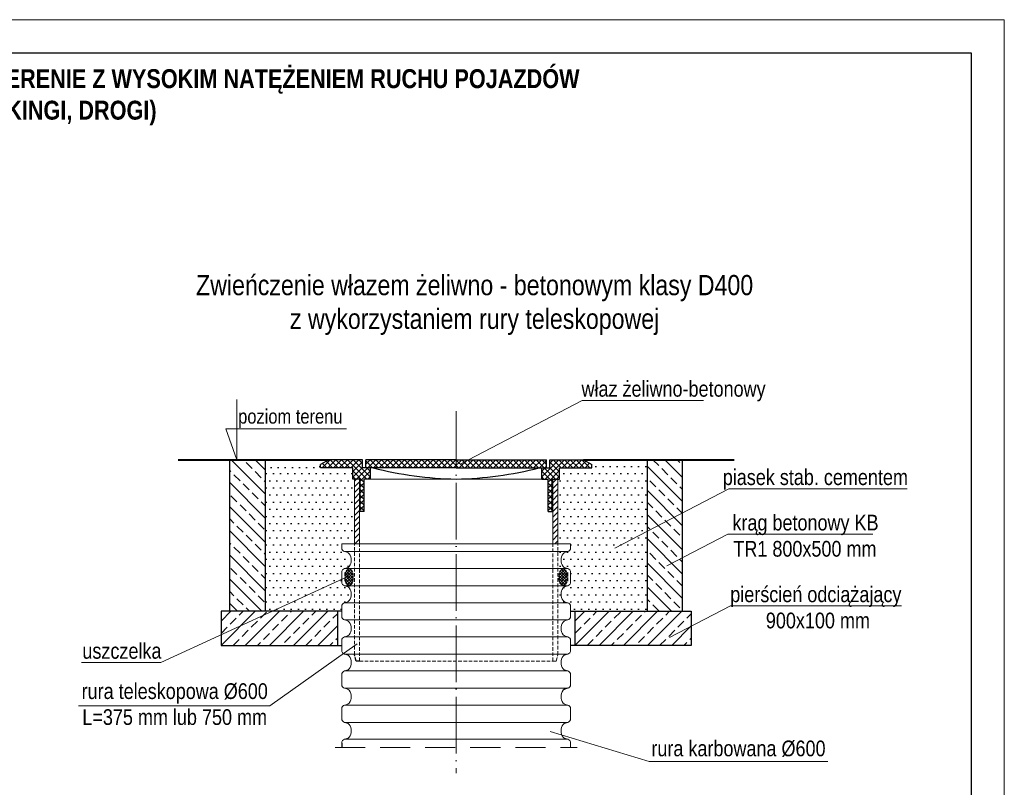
# Model space of a CAD drawing. Header units: millimetres. Extents: x 719 to 1594, y 350 to 647.
# Tile 6 of 6: x 1386 to 1594, y 485 to 647. Entities that reach past the tile are written whole.
import ezdxf

# ---------------------------------------------------------------- set-up
doc = ezdxf.new("R2010")
doc.units = ezdxf.units.MM
for name, pattern in [('ACAD_ISO04W100', [30, 24, -3, 0, -3]), ('HIDDEN', [9.525, 6.35, -3.175]), ('HIDDEN1', [1.1, 0.75, -0.35])]:
    doc.linetypes.add(name, pattern=pattern)
doc.layers.add('Kreskowania', color=7, linetype='Continuous', lineweight=5)
doc.layers.add('Opisy', color=7, linetype='Continuous', lineweight=5)
doc.layers.add('rysunek', color=7, linetype='Continuous')
doc.styles.add('Arial Narrow', font='ARIALN.TTF', dxfattribs={"height": 3.5})

msp = doc.modelspace()

# ---------------------------------------------------------------- hatches: boundary and pattern name
at = {"layer": 'Kreskowania', "linetype": 'Continuous', "lineweight": 5}
h = msp.add_hatch(dxfattribs=at)
h.set_pattern_fill('NET', color=256, scale=6.84, angle=45, style=0)
h.set_pattern_definition([(45, (1423.5519, 373.874), (-0.6045763, 0.6045763), []), (135, (1423.5519, 373.874), (-0.6045763, -0.6045763), [])])
h.paths.add_polyline_path([(1459.90686, 552.32676), (1458.19686, 552.32676), (1458.19686, 554.03676), (1451.08195, 554.03676), (1449.30486, 553.01076), (1449.30486, 552.32676), (1456.14486, 552.32676), (1456.14486, 549.93276), (1457.6907, 549.93276), (1457.6907, 543.09276), (1458.5799, 543.09276), (1458.5799, 549.93276), (1459.90686, 549.93276)])
h.paths.add_polyline_path([(1499.8666, 552.32676), (1506.7066, 552.32676), (1506.7066, 553.01076), (1504.92952, 554.03676), (1497.8146, 554.03676), (1497.8146, 552.32676), (1496.1046, 552.32676), (1496.1046, 549.93276), (1497.43156, 549.93276), (1497.43156, 543.09276), (1498.32076, 543.09276), (1498.32076, 549.93276), (1499.8666, 549.93276)])
h.paths.add_polyline_path([(1497.1306, 554.03676), (1478.00573, 554.03676), (1478.00573, 552.32676), (1497.1306, 552.32676)])
h.paths.add_polyline_path([(1478.00573, 554.03676), (1458.88086, 554.03676), (1458.88086, 552.32676), (1478.00573, 552.32676)])
h = msp.add_hatch(dxfattribs=at)
h.set_pattern_fill('ANSI31', color=256, scale=6.84, style=0)
h.set_pattern_definition([(45, (1423.5519, 373.874), (-0.6045763, 0.6045763), [])])
h.paths.add_polyline_path([(1457.5539, 549.93276), (1456.48686, 549.93276), (1456.48686, 536.25276), (1457.5539, 536.25276)])
h.paths.add_polyline_path([(1499.5246, 549.93276), (1498.45756, 549.93276), (1498.45756, 536.25276), (1499.5246, 536.25276)])
h = msp.add_hatch(dxfattribs=at)
h.set_pattern_fill('NET', color=256, scale=3.42, angle=45, style=0)
h.set_pattern_definition([(135, (1532.45957, 487.83073), (0.3022881, 0.3022881), []), (45, (1532.45957, 487.83073), (0.3022881, -0.3022881), [])])
edge = h.paths.add_edge_path()
edge.add_ellipse((1455.36533, 529.16182), major_axis=(0, 1.82513), ratio=0.487198, start_angle=0, end_angle=360, ccw=False)
h = msp.add_hatch(dxfattribs=at)
h.set_pattern_fill('NET', color=256, scale=3.42, angle=45, style=0)
h.set_pattern_definition([(45, (1423.5519, 487.83073), (-0.3022881, 0.3022881), []), (135, (1423.5519, 487.83073), (-0.3022881, -0.3022881), [])])
edge = h.paths.add_edge_path()
edge.add_ellipse((1500.64613, 529.16182), major_axis=(0, 1.82513), ratio=0.487198, start_angle=0, end_angle=360)
at = {"layer": 'rysunek', "lineweight": 15}
h = msp.add_hatch(dxfattribs=at)
h.set_pattern_fill('ANSI33', color=256, scale=0.57, angle=90, style=0)
h.set_pattern_definition([(135, (54.061, 21.0804), (-2.559373, -2.559373), []), (135, (54.061, 23.6397), (-2.559373, -2.559373), [1.80975, -0.904875])])
h.paths.add_polyline_path([(1437.63073, 554.03676), (1430.10803, 554.03676), (1430.10803, 521.96969), (1437.63073, 521.96969)])
at = {"layer": 'rysunek'}
h = msp.add_hatch(dxfattribs=at)
h.set_pattern_fill('DOTS', color=256, scale=0.95, style=0)
h.set_pattern_definition([(0, (2338.9437, 525.466), (0.7540625, 1.508125), [0, -1.508125])])
h.paths.add_polyline_path([(1456.48686, 549.93276), (1456.14486, 549.93276), (1456.14486, 552.32676), (1449.30486, 552.32676), (1449.30486, 553.01076), (1451.08195, 554.03676), (1448.94614, 554.03676), (1448.94614, 550.48923), (1446.68306, 550.48923), (1444.41998, 550.48923), (1442.15689, 550.48923), (1439.89381, 550.48923), (1437.63073, 550.48923), (1437.63073, 521.96969), (1453.79213, 521.96969), (1453.79213, 523.00199, -0.339454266), (1454.40049, 523.79482), (1454.40049, 523.79482), (1454.91177, 523.93182, 0.168594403), (1455.35707, 524.23414, 0.330978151), (1455.35769, 526.92744, 0.168923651), (1454.91177, 527.23061), (1454.40049, 527.3676), (1454.40049, 527.3676, -0.339454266), (1453.79213, 528.16043), (1453.79213, 530.22503, -0.339454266), (1454.40049, 531.01786), (1454.40049, 531.01786), (1454.91177, 531.15486, 0.168594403), (1455.35707, 531.45718, 0.330978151), (1455.35769, 534.15048, 0.168923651), (1454.91177, 534.45365), (1454.40049, 534.59064), (1454.40049, 534.59064, -0.339454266), (1453.79213, 535.38347), (1453.79213, 536.25276), (1456.48686, 536.25276)])
h.paths.add_polyline_path([(1437.63073, 551.90724), (1449.31044, 551.90724), (1449.33131, 550.21754), (1437.63073, 550.21754)])
h = msp.add_hatch(dxfattribs=at)
h.set_pattern_fill('DOTS', color=256, scale=0.95, style=0)
h.set_pattern_definition([(0, (957.7488, 24.5766), (0.7540625, 1.508125), [0, -1.508125])])
h.paths.add_polyline_path([(1437.63073, 554.03676), (1437.63073, 551.24864), (1449.30486, 551.24864), (1449.30486, 552.32676), (1449.30486, 553.01076), (1451.08195, 554.03676)])
h = msp.add_hatch(dxfattribs=at)
h.set_pattern_fill('DOTS', color=256, scale=0.95, style=0)
h.set_pattern_definition([(0, (2400.3683, 525.466), (0.7540625, 1.508125), [0, -1.508125])])
edge = h.paths.add_edge_path()
edge.add_line((1518.38074, 550.48923), (1516.11765, 550.48923))
edge.add_line((1516.11765, 550.48923), (1513.85457, 550.48923))
edge.add_line((1513.85457, 550.48923), (1511.59149, 550.48923))
edge.add_line((1511.59149, 550.48923), (1509.3284, 550.48923))
edge.add_line((1509.3284, 550.48923), (1507.06532, 550.48923))
edge.add_line((1507.06532, 550.48923), (1507.06532, 554.03676))
edge.add_line((1507.06532, 554.03676), (1504.92952, 554.03676))
edge.add_line((1504.92952, 554.03676), (1506.7066, 553.01076))
edge.add_line((1506.7066, 553.01076), (1506.7066, 552.32676))
edge.add_line((1506.7066, 552.32676), (1499.8666, 552.32676))
edge.add_line((1499.8666, 552.32676), (1499.8666, 549.93276))
edge.add_line((1499.8666, 549.93276), (1499.5246, 549.93276))
edge.add_line((1499.5246, 549.93276), (1499.5246, 536.25276))
edge.add_line((1499.5246, 536.25276), (1502.21933, 536.25276))
edge.add_line((1502.21933, 536.25276), (1502.21933, 535.38347))
edge.add_arc((1501.39853, 535.38347), 0.8208, 284.9999984, 360, ccw=False)
edge.add_line((1501.61097, 534.59064), (1499.5246, 534.59064))
edge.add_line((1499.5246, 534.59064), (1499.5246, 531.01786))
edge.add_line((1499.5246, 531.01786), (1501.61097, 531.01786))
edge.add_arc((1501.39853, 530.22503), 0.8208, 0, 75.0000016, ccw=False)
edge.add_line((1502.21933, 530.22503), (1502.21933, 528.16043))
edge.add_arc((1501.39853, 528.16043), 0.8208, 284.9999984, 360, ccw=False)
edge.add_line((1501.61097, 527.3676), (1500.80909, 527.3676))
edge.add_ellipse((1500.64613, 529.16182), major_axis=(0, 1.82513), ratio=0.487198, start_angle=169.4397993, end_angle=190.5602007, ccw=False)
edge.add_line((1500.48317, 527.3676), (1499.5246, 527.3676))
edge.add_line((1499.5246, 527.3676), (1499.5246, 523.79482))
edge.add_line((1499.5246, 523.79482), (1501.61097, 523.79482))
edge.add_arc((1501.39853, 523.00199), 0.8208, 0, 75.0000016, ccw=False)
edge.add_line((1502.21933, 523.00199), (1502.21933, 521.96968))
edge.add_line((1502.21933, 521.96968), (1518.38073, 521.96967))
edge.add_line((1518.38073, 521.96967), (1518.38074, 550.48923))
h.paths.add_polyline_path([(1501.10017, 534.45377, 0.169076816), (1500.65377, 534.15048), (1500.65377, 534.15048, 0.330978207), (1500.6544, 531.45718, -0.000640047), (1500.65314, 531.45887, -0.33071993), (1500.65377, 534.15048, -0.169076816)], flags=16)
h.paths.add_polyline_path([(1501.10017, 527.23073, 0.169076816), (1500.65377, 526.92744), (1500.65377, 526.92744, 0.330978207), (1500.6544, 524.23414, -0.000640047), (1500.65314, 524.23583, -0.33071993), (1500.65377, 526.92744, -0.169076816)], flags=16)
h.paths.add_polyline_path([(1499.8666, 549.93276), (1518.38074, 549.93275), (1518.38074, 554.03676), (1504.92952, 554.03676), (1506.7066, 553.01076), (1506.7066, 552.32676), (1499.8666, 552.32676)], flags=17)
edge = h.paths.add_edge_path(flags=16)
edge.add_line((1499.8666, 550.41574), (1506.95178, 550.58399))
edge.add_line((1506.95178, 550.58399), (1506.7066, 552.32676))
edge.add_line((1506.7066, 552.32676), (1499.8666, 552.32676))
edge.add_line((1499.8666, 552.32676), (1499.91196, 550.41681))
at = {"layer": 'rysunek', "lineweight": 15}
h = msp.add_hatch(dxfattribs=at)
h.set_pattern_fill('ANSI33', color=256, scale=0.57, angle=90, style=0)
h.set_pattern_definition([(135, (58.811, 21.0804), (-2.559373, -2.559373), []), (135, (58.811, 23.6397), (-2.559373, -2.559373), [1.80975, -0.904875])])
h.paths.add_polyline_path([(1525.90344, 554.03674), (1518.38074, 554.03675), (1518.38073, 521.96968), (1525.90342, 521.96967)])
at = {"layer": 'rysunek'}
h = msp.add_hatch(dxfattribs=at)
h.set_pattern_fill('ANSI33', color=256, scale=0.57, style=0)
h.set_pattern_definition([(45, (1428.2708, 514.7467), (-2.55937, 2.55937), []), (45, (1430.83, 514.7467), (-2.5594, 2.5594), [1.80975, -0.90488])])
h.paths.add_polyline_path([(1452.88065, 521.96969), (1428.27079, 521.96969), (1428.27079, 514.74665), (1452.88065, 514.74665)])
h = msp.add_hatch(dxfattribs=at)
h.set_pattern_fill('ANSI33', color=256, scale=0.57, style=0)
h.set_pattern_definition([(45, (1503.1308, 514.7466), (-2.55937, 2.55937), []), (45, (1505.6902, 514.7466), (-2.5594, 2.5594), [1.80975, -0.90488])])
h.paths.add_polyline_path([(1527.74066, 521.96967), (1503.13081, 521.96968), (1503.13081, 514.74664), (1527.74066, 514.74663)])

# ---------------------------------------------------------------- linework, layer by layer
at = {"linetype": 'ACAD_ISO04W100', "lineweight": 5, "ltscale": 0.5}
msp.add_line((1478.00573, 564.27563), (1478.00573, 487.71132), dxfattribs=at)
at = {"lineweight": 40}
for p, q in [((1419.19791, 554.03676), (1451.08195, 554.03676)), ((1504.92952, 554.03676), (1536.81356, 554.03676))]:
    msp.add_line(p, q, dxfattribs=at)
at = {"color": 7, "linetype": 'Continuous', "lineweight": 30}
for p, q in [((1451.08195, 554.03676), (1449.30486, 553.01076)), ((1458.19686, 554.03676), (1451.08195, 554.03676)), ((1458.19686, 552.32676), (1458.19686, 554.03676)), ((1458.88086, 552.32676), (1458.88086, 554.03676)), ((1478.00573, 554.03676), (1458.88086, 554.03676)), ((1478.00573, 554.03676), (1497.1306, 554.03676)), ((1497.1306, 552.32676), (1497.1306, 554.03676)), ((1497.8146, 552.32676), (1497.8146, 554.03676)), ((1497.8146, 554.03676), (1504.92952, 554.03676)), ((1504.92952, 554.03676), (1506.7066, 553.01076)), ((1449.30486, 552.32676), (1449.30486, 553.01076)), ((1456.14486, 552.32676), (1449.30486, 552.32676)), ((1456.14486, 549.93276), (1456.14486, 552.32676)), ((1478.00573, 552.32676), (1458.19686, 552.32676)), ((1459.90686, 549.93276), (1459.90686, 552.32676)), ((1478.00573, 552.32676), (1497.8146, 552.32676)), ((1496.1046, 549.93276), (1496.1046, 552.32676)), ((1499.8666, 549.93276), (1499.8666, 552.32676)), ((1499.8666, 552.32676), (1506.7066, 552.32676)), ((1506.7066, 552.32676), (1506.7066, 553.01076)), ((1457.6907, 549.93276), (1456.14486, 549.93276)), ((1457.6907, 543.09276), (1457.6907, 549.93276)), ((1459.90686, 549.93276), (1458.5799, 549.93276)), ((1458.5799, 543.09276), (1458.5799, 549.93276)), ((1496.1046, 549.93276), (1497.43156, 549.93276)), ((1497.43156, 543.09276), (1497.43156, 549.93276)), ((1498.32076, 549.93276), (1499.8666, 549.93276)), ((1498.32076, 543.09276), (1498.32076, 549.93276)), ((1458.5799, 543.09276), (1457.6907, 543.09276))]:
    msp.add_line(p, q, dxfattribs=at)
at = {"color": 7, "linetype": 'Continuous', "lineweight": 15}
for p, q in [((1456.48686, 536.25276), (1456.48686, 549.93276)), ((1457.5539, 536.25276), (1457.5539, 549.93276)), ((1459.90686, 549.93276), (1478.00573, 549.93276)), ((1496.1046, 549.93276), (1478.00573, 549.93276)), ((1498.45756, 536.25276), (1498.45756, 549.93276)), ((1499.5246, 536.25276), (1499.5246, 549.93276)), ((1453.79213, 536.25276), (1502.21933, 536.25276)), ((1453.79213, 536.25276), (1453.79213, 535.38347)), ((1502.21933, 536.25276), (1502.21933, 535.38347)), ((1454.40049, 534.59064), (1454.91129, 534.45377)), ((1454.40049, 534.59064), (1501.61097, 534.59064)), ((1501.61097, 534.59064), (1501.10017, 534.45377)), ((1454.40049, 531.01786), (1454.91129, 531.15473)), ((1501.61097, 531.01786), (1501.10017, 531.15473)), ((1453.79213, 530.22503), (1453.79213, 528.16043)), ((1454.40049, 531.01786), (1501.61097, 531.01786)), ((1502.21933, 530.22503), (1502.21933, 528.16043)), ((1454.40049, 527.3676), (1454.91129, 527.23073)), ((1454.40049, 527.3676), (1501.61097, 527.3676)), ((1501.61097, 527.3676), (1501.10017, 527.23073)), ((1453.79213, 523.00199), (1453.79213, 520.93739)), ((1454.40049, 523.79482), (1454.91129, 523.93169)), ((1454.40049, 523.79482), (1501.61097, 523.79482)), ((1501.61097, 523.79482), (1501.10017, 523.93169)), ((1502.21933, 523.00199), (1502.21933, 520.93739)), ((1454.40049, 520.14456), (1454.91129, 520.00769)), ((1454.40049, 520.14456), (1501.61097, 520.14456)), ((1501.61097, 520.14456), (1501.10017, 520.00769)), ((1454.40049, 516.57178), (1454.91129, 516.70865)), ((1454.40049, 516.57178), (1501.61097, 516.57178)), ((1501.61097, 516.57178), (1501.10017, 516.70865)), ((1453.79213, 515.77895), (1453.79213, 513.71435)), ((1502.21933, 515.77895), (1502.21933, 513.71435)), ((1454.40049, 512.92152), (1454.91129, 512.78465)), ((1454.40049, 512.92152), (1501.61097, 512.92152)), ((1501.61097, 512.92152), (1501.10017, 512.78465)), ((1453.79213, 508.55591), (1453.79213, 506.49131)), ((1454.40049, 509.34874), (1454.91129, 509.48561)), ((1454.40049, 509.34874), (1501.61097, 509.34874)), ((1501.61097, 509.34874), (1501.10017, 509.48561)), ((1502.21933, 508.55591), (1502.21933, 506.49131)), ((1454.40049, 505.69848), (1501.61097, 505.69848)), ((1454.40049, 505.69848), (1454.91129, 505.56161)), ((1454.40049, 502.1257), (1454.91129, 502.26257)), ((1454.40049, 502.1257), (1501.61097, 502.1257)), ((1501.61097, 502.1257), (1501.10017, 502.26257)), ((1453.79213, 501.33287), (1453.79213, 499.26827)), ((1502.21933, 501.33287), (1502.21933, 499.26827)), ((1454.40049, 498.47544), (1454.91129, 498.33857)), ((1454.40049, 498.47544), (1501.61097, 498.47544)), ((1501.61097, 498.47544), (1501.10017, 498.33857)), ((1454.40049, 494.90266), (1454.91129, 495.03953)), ((1454.40049, 494.90266), (1501.61097, 494.90266)), ((1501.61097, 494.90266), (1501.10017, 495.03953)), ((1502.21933, 494.10983), (1502.21933, 493.13275))]:
    msp.add_line(p, q, dxfattribs=at)
at = {"color": 7, "linetype": 'Continuous'}
for p, q in [((1497.43156, 543.09276), (1498.32076, 543.09276)), ((1501.61097, 505.69848), (1501.10017, 505.56161)), ((1453.79213, 494.10983), (1453.79213, 493.13275))]:
    msp.add_line(p, q, dxfattribs=at)
at = {"linetype": 'HIDDEN1', "lineweight": 15}
for p, q in [((1456.48686, 512.81008), (1456.48686, 536.25276)), ((1457.5539, 511.44208), (1457.5539, 536.25276)), ((1498.45756, 511.44208), (1498.45756, 536.25276)), ((1499.5246, 512.81008), (1499.5246, 536.25276)), ((1499.15805, 511.44208), (1499.5246, 512.81008)), ((1457.5539, 511.44208), (1498.45756, 511.44208)), ((1498.45756, 511.44208), (1499.15805, 511.44208))]:
    msp.add_line(p, q, dxfattribs=at)
at = {"linetype": 'HIDDEN1'}
for p, q in [((1454.47613, 530.19412), (1454.47613, 528.12952)), ((1501.53533, 530.19412), (1501.53533, 528.12952)), ((1456.85342, 511.44208), (1456.48686, 512.81008)), ((1457.5539, 511.44208), (1456.85342, 511.44208))]:
    msp.add_line(p, q, dxfattribs=at)
msp.add_lwpolyline([(1198.9494, 640.11654), (1586.9494, 640.11654), (1586.9494, 357.11654), (1198.9494, 357.11654)], close=True)
at = {"color": 7, "linetype": 'Continuous', "lineweight": 30}
for centre, start, end in [((1479.62302, 627.51614), 255.680677, 268.805794), ((1476.38844, 627.51614), 271.194206, 284.319323)]:
    msp.add_arc(centre, 77.60024, start, end, dxfattribs=at)
at = {"color": 7, "linetype": 'Continuous', "lineweight": 15}
for centre, radius, start, end in [((1454.61293, 535.38347), 0.8208, 180, 255), ((1501.39853, 535.38347), 0.8208, 285, 0), ((1454.69886, 533.66094), 0.8208, 36.613496, 75), ((1453.54589, 532.80425), 2.2572, 323.386504, 36.613496), ((1502.46557, 532.80425), 2.2572, 143.386504, 216.613496), ((1501.31261, 533.66094), 0.8208, 105, 143.386504), ((1454.69886, 531.94756), 0.8208, 285, 323.386504), ((1501.31261, 531.94756), 0.8208, 216.613496, 255), ((1454.61293, 530.22503), 0.8208, 105, 180), ((1501.39853, 530.22503), 0.8208, 0, 75), ((1454.61293, 528.16043), 0.8208, 180, 255), ((1454.69886, 526.4379), 0.8208, 36.613496, 75), ((1453.54589, 525.58121), 2.2572, 323.386504, 36.613496), ((1502.46557, 525.58121), 2.2572, 143.386504, 216.613496), ((1501.31261, 526.4379), 0.8208, 105, 143.386504), ((1501.39853, 528.16043), 0.8208, 285, 0), ((1454.61293, 523.00199), 0.8208, 105, 180), ((1454.69886, 524.72452), 0.8208, 285, 323.386504), ((1501.31261, 524.72452), 0.8208, 216.613496, 255), ((1501.39853, 523.00199), 0.8208, 0, 75), ((1454.61293, 520.93739), 0.8208, 180, 255), ((1501.39853, 520.93739), 0.8208, 285, 0), ((1454.69886, 519.21486), 0.8208, 36.613496, 75), ((1453.54589, 518.35817), 2.2572, 323.386504, 36.613496), ((1502.46557, 518.35817), 2.2572, 143.386504, 216.613496), ((1501.31261, 519.21486), 0.8208, 105, 143.386504), ((1454.61293, 515.77895), 0.8208, 105, 180), ((1454.69886, 517.50148), 0.8208, 285, 323.386504), ((1501.31261, 517.50148), 0.8208, 216.613496, 255), ((1501.39853, 515.77895), 0.8208, 0, 75), ((1454.61293, 513.71435), 0.8208, 180, 255), ((1454.69886, 511.99182), 0.8208, 36.613496, 75), ((1453.54589, 511.13513), 2.2572, 323.386504, 36.613496), ((1502.46557, 511.13513), 2.2572, 143.386504, 216.613496), ((1501.31261, 511.99182), 0.8208, 105, 143.386504), ((1501.39853, 513.71435), 0.8208, 285, 0), ((1454.61293, 508.55591), 0.8208, 105, 180), ((1454.69886, 510.27844), 0.8208, 285, 323.386504), ((1501.31261, 510.27844), 0.8208, 216.613496, 255), ((1501.39853, 508.55591), 0.8208, 0, 75), ((1454.61293, 506.49131), 0.8208, 180, 255), ((1501.39853, 506.49131), 0.8208, 285, 0), ((1454.69886, 504.76878), 0.8208, 36.613496, 75), ((1453.54589, 503.91209), 2.2572, 323.386504, 36.613496), ((1502.46557, 503.91209), 2.2572, 143.386504, 216.613496), ((1454.61293, 501.33287), 0.8208, 105, 180), ((1454.69886, 503.0554), 0.8208, 285, 323.386504), ((1501.31261, 503.0554), 0.8208, 216.613496, 255), ((1501.39853, 501.33287), 0.8208, 0, 75), ((1454.61293, 499.26827), 0.8208, 180, 255), ((1454.69886, 497.54574), 0.8208, 36.613496, 75), ((1453.54589, 496.68905), 2.2572, 323.386504, 36.613496), ((1502.46557, 496.68905), 2.2572, 143.386504, 216.613496), ((1501.31261, 497.54574), 0.8208, 105, 143.386504), ((1501.39853, 499.26827), 0.8208, 285, 0), ((1454.61293, 494.10983), 0.8208, 105, 180), ((1454.69886, 495.83236), 0.8208, 285, 323.386504), ((1501.31261, 495.83236), 0.8208, 216.613496, 255), ((1501.39853, 494.10983), 0.8208, 0, 75)]:
    msp.add_arc(centre, radius, start, end, dxfattribs=at)
at = {"color": 7, "linetype": 'Continuous'}
msp.add_arc((1501.31261, 504.76878), 0.8208, 105, 143.386504, dxfattribs=at)
at = {"linetype": 'HIDDEN1', "lineweight": 30, "ltscale": 0.5, "extrusion": (0, 0, -1)}
msp.add_ellipse((1455.36533, 529.16182), major_axis=(0, 1.82513), ratio=0.487198, dxfattribs=at)
at = {"linetype": 'HIDDEN1', "lineweight": 30, "ltscale": 0.5}
msp.add_ellipse((1500.64613, 529.16182), major_axis=(0, 1.82513), ratio=0.487198, dxfattribs=at)
at = {"layer": 'Defpoints', "lineweight": 18}
msp.add_lwpolyline([(1173.9494, 647.11654), (1593.9494, 647.11654), (1593.9494, 350.11654), (1173.9494, 350.11654)], close=True, dxfattribs=at)
at = {"layer": 'Opisy'}
for p, q in [((1431.63336, 566.80026), (1431.63336, 554.03676)), ((1431.63336, 554.03676), (1429.28602, 560.54481)), ((1429.28602, 560.54481), (1454.79052, 560.54481))]:
    msp.add_line(p, q, dxfattribs=at)
at = {"layer": 'Opisy', "lineweight": 9}
for points in [[(1478.95823, 553.20055), (1504.68427, 566.57305), (1530.33489, 566.57305)], [(1511.5433, 535.33514), (1535.67573, 547.87928), (1573.37631, 547.87928)], [(1522.59429, 531.58959), (1535.45731, 538.27584), (1566.11562, 538.27584)], [(1455.12437, 529.31058), (1415.55388, 511.16579), (1398.75357, 511.16579)], [(1523.14033, 516.42053), (1536.00335, 523.10678), (1572.20251, 523.10678)], [(1457.05131, 515.0978), (1438.5931, 501.99887), (1398.11952, 501.99887)], [(1497.88369, 496.57618), (1518.79592, 490.22046), (1556.61218, 490.22046)]]:
    msp.add_lwpolyline(points, dxfattribs=at)
at = {"layer": 'rysunek', "lineweight": 30}
for p, q in [((1453.79213, 521.96969), (1428.27079, 521.96969)), ((1428.27079, 521.96969), (1428.27079, 514.74665)), ((1452.88065, 521.96969), (1452.88065, 514.74665)), ((1502.21933, 521.96968), (1527.74066, 521.96967)), ((1503.13081, 521.96969), (1503.13081, 514.74665)), ((1527.74066, 521.96967), (1527.74066, 514.74663)), ((1428.27079, 514.74665), (1453.79213, 514.74665)), ((1527.74066, 514.74663), (1502.21932, 514.74664))]:
    msp.add_line(p, q, dxfattribs=at)
at = {"layer": 'rysunek', "linetype": 'HIDDEN', "lineweight": 5}
msp.add_line((1452.42413, 493.13275), (1503.58733, 493.13275), dxfattribs=at)
at = {"layer": 'rysunek', "lineweight": 30}
for points in [[(1430.10803, 554.03676), (1437.63073, 554.03676), (1437.63073, 521.96969), (1430.10803, 521.96969)], [(1525.90344, 554.03674), (1518.38074, 554.03675), (1518.38073, 521.96968), (1525.90342, 521.96967)]]:
    msp.add_lwpolyline(points, close=True, dxfattribs=at)

# ---------------------------------------------------------------- texts
at = {"lineweight": 9, "insert": (1481.91003, 586.76828), "char_height": 4.275, "width": 119.7794537, "attachment_point": 5, "style": 'Arial Narrow'}
msp.add_mtext('Zwieńczenie włazem żeliwno - betonowym klasy D400\\Pz wykorzystaniem rury teleskopowej ', dxfattribs=at)
at = {"layer": 'Opisy', "attachment_point": 5, "style": 'Arial Narrow'}
for s, insert, char_height, width in [('{\\fArial Narrow|b1|i0|c238|p34;STUDZIENKA INSPEKCYJNA PP %%C600MM W TERENIE Z WYSOKIM NATĘŻENIEM RUCHU POJAZDÓW \\P(PARKINGI, DROGI)}', (1393.13637, 630.70896), 4, 297), (' poziom terenu', (1442.44182, 562.73403), 3.04, 23.5902073)]:
    msp.add_mtext(s, dxfattribs=dict(at, insert=insert, char_height=char_height, width=width))
at = {"layer": 'Opisy', "lineweight": 9, "char_height": 3.325, "style": 'Arial Narrow'}
for s, insert, width, attachment_point in [('właz żeliwno-betonowy', (1504.51702, 570.69776), 77.7183834, 1), ('piasek stab. cementem', (1534.39858, 552.00398), 77.7183834, 1), ('\\pi4.3046;krąg betonowy KB \\P\\pi4.5071;TR1 800x500 mm', (1532.13438, 542.40055), 38.4952896, 1), ('\\pi0.14762;pierścień odciążający\\P\\pi7.6752;900x100 mm', (1535.8361, 527.23149), 36.2068005, 1), ('uszczelka', (1415.66797, 515.26598), 77.7183834, 3), ('rura teleskopowa %%C600', (1438.16668, 506.74719), 77.7183834, 3), ('L=375 mm lub 750 mm', (1437.9958, 501.25913), 77.7183834, 3), ('rura karbowana %%C600', (1519.30062, 494.63106), 77.7183834, 1)]:
    msp.add_mtext(s, dxfattribs=dict(at, insert=insert, width=width, attachment_point=attachment_point))

doc.saveas('drawing.dxf')
